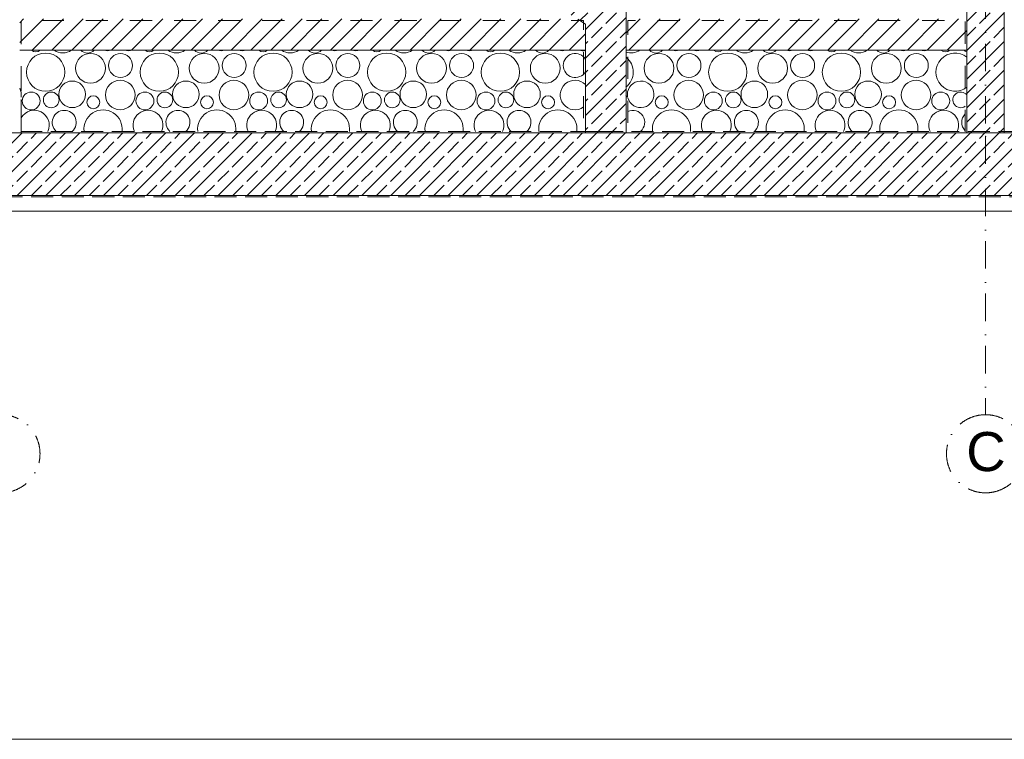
# Model space of a CAD drawing. Header units: millimetres. Extents: x -101298 to -58298, y 45839 to 66839.
# Tile 17 of 124: x -86528 to -80228, y 45839 to 50444. Entities that reach past the tile are written whole.
import ezdxf

# ---------------------------------------------------------------- set-up
doc = ezdxf.new("R2010")
doc.units = ezdxf.units.MM
doc.header["$MEASUREMENT"] = 0
for name, pattern in [('Krawędzie ukryte', [195.611112, 141.111112, -54.5]), ('Kropki i Kreski', [335.138881, 176.388884, -88.194442, 0, -70.555556]), ('Przerywana', [282.222223, 141.111112, -141.111112])]:
    doc.linetypes.add(name, pattern=pattern)
for name, color, linetype, lineweight in [('Nowe_Konstrukcja - Schody_Nr_pióra__3', 7, 'Continuous', 13), ('Nowe_Konstrukcja - Stropy_Nr_pióra__21', 7, 'Continuous', 20), ('Nowe_Konstrukcja - Stropy_Nr_pióra__3', 7, 'Continuous', 13), ('Nowe_Konstrukcja - Ściany zew_Nr_pióra__21', 7, 'Continuous', 20), ('Nowe_Konstrukcja - Ściany zew_Nr_pióra__3', 7, 'Continuous', 13), ('Nowe_Osie_Nr_pióra__3', 7, 'Continuous', 13), ('Nowe_Osie_Nr_pióra__4', 8, 'Continuous', 13), ('Nowe_zagospodarowanie_Nr_pióra__21', 7, 'Continuous', 20)]:
    doc.layers.add(name, color=color, linetype=linetype, lineweight=lineweight)
doc.layers.add('Nowe_Konstrukcja - Stropy_Nr_pióra__23', color=7, linetype='Continuous', lineweight=13, true_color=0x858585)
doc.layers.add('Nowe_Konstrukcja - Ściany zew_Nr_pióra__23', color=7, linetype='Continuous', lineweight=13, true_color=0x858585)
doc.styles.add('STYL_AUTOMATYCZNY_1', font='arial.ttf')
pattern_1 = [(45, (0, 0), (-91.92388, 91.92388), []), (45, (-45.96, 45.96), (-91.92388, 91.92388), [97.5, -32.5])]
pattern_2 = [(45, (0, 0), (-63.63961, 63.63961), [])]

# ---------------------------------------------------------------- blocks, each defined once
blk = doc.blocks.new('*X10')
at = {"layer": 'Nowe_Konstrukcja - Stropy_Nr_pióra__23', "color": 252, "linetype": 'Continuous', "lineweight": 13, "true_color": 0x858585}
for centre, radius in [((-86361.8, 50108.5), 122.4), ((-86074.6, 50133.4), 95.4), ((-85882.6, 50151.1), 76.7), ((-85634.4, 50108.5), 122.4), ((-85347.2, 50133.4), 95.4), ((-85155.2, 50151.1), 76.7), ((-84906.9, 50108.5), 122.4), ((-84619.8, 50133.4), 95.4), ((-84427.7, 50151.1), 76.7), ((-84179.5, 50108.5), 122.4), ((-83892.4, 50133.4), 95.4), ((-83700.3, 50151.1), 76.7), ((-83452.1, 50108.5), 122.4), ((-83165, 50133.4), 95.4), ((-86191.6, 49966.7), 85.1), ((-85884.6, 49962.4), 94.6), ((-85464.2, 49966.7), 85.1), ((-85157.2, 49962.4), 94.6), ((-84736.7, 49966.7), 85.1), ((-84429.8, 49962.4), 94.6), ((-84009.3, 49966.7), 85.1), ((-83702.4, 49962.4), 94.6), ((-83281.9, 49966.7), 85.1), ((-86454, 49924.1), 57.2), ((-86326.3, 49931.2), 50.1), ((-85726.6, 49924.1), 57.2), ((-85598.9, 49931.2), 50.1), ((-84999.1, 49924.1), 57.2), ((-84871.5, 49931.2), 50.1), ((-84271.7, 49924.1), 57.2), ((-84144.1, 49931.2), 50.1), ((-83544.3, 49924.1), 57.2), ((-83416.7, 49931.2), 50.1), ((-86056.8, 49915.8), 41.4), ((-85329.4, 49915.8), 41.4), ((-84602, 49915.8), 41.4), ((-83874.6, 49915.8), 41.4), ((-83147.2, 49915.8), 41.4)]:
    blk.add_circle(centre, radius, dxfattribs=at)
for centre, radius, start, end in [((-86424.2, 50279.8), 41.4, 227.39959, 312.60041), ((-86252, 50326.3), 94.6, 234.41279, 305.58721), ((-86094, 50288.1), 57.2, 222.63881, 317.36119), ((-85966.3, 50295.2), 50.1, 246.0284, 293.9716), ((-85831.6, 50330.7), 85.1, 252.76494, 287.23506), ((-85696.8, 50279.8), 41.4, 227.39959, 312.60041), ((-85524.6, 50326.3), 94.6, 234.41279, 305.58721), ((-85366.6, 50288.1), 57.2, 222.63881, 317.36119), ((-85238.9, 50295.2), 50.1, 246.0284, 293.9716), ((-85104.2, 50330.7), 85.1, 252.76494, 287.23506), ((-84969.4, 50279.8), 41.4, 227.39959, 312.60041), ((-84797.2, 50326.3), 94.6, 234.41279, 305.58721), ((-84639.1, 50288.1), 57.2, 222.63881, 317.36119), ((-84511.5, 50295.2), 50.1, 246.0284, 293.9716), ((-84376.7, 50330.7), 85.1, 252.76494, 287.23506), ((-84242, 50279.8), 41.4, 227.39959, 312.60041), ((-84069.8, 50326.3), 94.6, 234.41279, 305.58721), ((-83911.7, 50288.1), 57.2, 222.63881, 317.36119), ((-83784.1, 50295.2), 50.1, 246.0284, 293.9716), ((-83649.3, 50330.7), 85.1, 252.76494, 287.23506), ((-83514.6, 50279.8), 41.4, 227.39959, 312.60041), ((-83342.4, 50326.3), 94.6, 234.41279, 305.58721), ((-83184.3, 50288.1), 57.2, 222.63881, 317.36119), ((-83056.7, 50295.2), 50.1, 246.0284, 293.9716), ((-82972.9, 50151.1), 76.7, 30.21124, 329.06432), ((-82921.9, 50330.7), 85.1, 252.76494, 280.59404), ((-82975, 49962.4), 94.6, 44.64938, 305.74929), ((-86612, 49962.4), 94.6, 352.13108, 27.08457), ((-86434.6, 49769.5), 95.4, 335.38073, 150.62336), ((-86242.6, 49787.1), 76.7, 311.57783, 228.42217), ((-85994.4, 49744.5), 122.4, 353.04126, 186.95874), ((-85707.2, 49769.5), 95.4, 335.38073, 204.61927), ((-85515.2, 49787.1), 76.7, 311.57783, 228.42217), ((-85266.9, 49744.5), 122.4, 353.04126, 186.95874), ((-84979.8, 49769.5), 95.4, 335.38073, 204.61927), ((-84787.7, 49787.1), 76.7, 311.57783, 228.42217), ((-84539.5, 49744.5), 122.4, 353.04126, 186.95874), ((-84252.4, 49769.5), 95.4, 335.38073, 204.61927), ((-84060.3, 49787.1), 76.7, 311.57783, 228.42217), ((-83812.1, 49744.5), 122.4, 353.04126, 186.95874), ((-83525, 49769.5), 95.4, 335.38073, 204.61927), ((-83332.9, 49787.1), 76.7, 311.57783, 228.42217), ((-83084.7, 49744.5), 122.4, 353.04126, 186.95874)]:
    blk.add_arc(centre, radius, start, end, dxfattribs=at)
blk = doc.blocks.new('Wypełnienie_5_1', base_point=(0, 0))
at = {"layer": 'Nowe_Konstrukcja - Stropy_Nr_pióra__23', "color": 252, "linetype": 'Continuous', "lineweight": 13, "true_color": 0x858585}
blk.add_blockref('*X10', (0, 0), dxfattribs=at)
blk = doc.blocks.new('*X12')
at = {"layer": 'Nowe_Konstrukcja - Stropy_Nr_pióra__23', "color": 252, "linetype": 'Continuous', "lineweight": 13, "true_color": 0x858585}
for centre, radius in [((-82437.6, 50133.4), 95.4), ((-82245.5, 50151.1), 76.7), ((-81997.3, 50108.5), 122.4), ((-81710.2, 50133.4), 95.4), ((-81518.1, 50151.1), 76.7), ((-81269.9, 50108.5), 122.4), ((-80982.7, 50133.4), 95.4), ((-80790.7, 50151.1), 76.7), ((-82247.5, 49962.4), 94.6), ((-81827.1, 49966.7), 85.1), ((-81520.1, 49962.4), 94.6), ((-81099.7, 49966.7), 85.1), ((-80792.7, 49962.4), 94.6), ((-82089.5, 49924.1), 57.2), ((-81961.8, 49931.2), 50.1), ((-81362.1, 49924.1), 57.2), ((-81234.4, 49931.2), 50.1), ((-80634.6, 49924.1), 57.2), ((-82419.7, 49915.8), 41.4), ((-81692.3, 49915.8), 41.4), ((-80964.9, 49915.8), 41.4)]:
    blk.add_circle(centre, radius, dxfattribs=at)
for centre, radius, start, end in [((-82615, 50326.3), 94.6, 249.98669, 305.58721), ((-82456.9, 50288.1), 57.2, 222.6388, 317.3612), ((-82329.2, 50295.2), 50.1, 246.02838, 293.97162), ((-82194.5, 50330.7), 85.1, 252.76492, 287.23508), ((-82059.7, 50279.8), 41.4, 227.39958, 312.60042), ((-81887.5, 50326.3), 94.6, 234.41279, 305.58721), ((-81729.5, 50288.1), 57.2, 222.6388, 317.3612), ((-81601.8, 50295.2), 50.1, 246.02838, 293.97162), ((-81467.1, 50330.7), 85.1, 252.76492, 287.23508), ((-81332.3, 50279.8), 41.4, 227.39958, 312.60042), ((-81160.1, 50326.3), 94.6, 234.41279, 305.58721), ((-81002.1, 50288.1), 57.2, 222.6388, 317.3612), ((-80874.4, 50295.2), 50.1, 246.02838, 293.97162), ((-80739.7, 50330.7), 85.1, 252.76492, 287.23508), ((-80542.5, 50108.5), 122.4, 52.41953, 307.58047), ((-80604.9, 50279.8), 41.4, 227.39958, 312.60042), ((-80432.7, 50326.3), 94.6, 234.41279, 248.23779), ((-82724.7, 50108.5), 122.4, 308.33796, 50.93761), ((-82554.5, 49966.7), 85.1, 194.563, 191.72162), ((-82689.2, 49931.2), 50.1, 21.24386, 36.79569), ((-80507, 49931.2), 50.1, 38.57542, 305.61786), ((-82605.5, 49787.1), 76.7, 311.57783, 114.13055), ((-82357.3, 49744.5), 122.4, 353.04126, 186.95874), ((-82070.2, 49769.5), 95.4, 335.38073, 204.61927), ((-81878.1, 49787.1), 76.7, 311.57783, 228.42217), ((-81629.9, 49744.5), 122.4, 353.04126, 186.95874), ((-81342.7, 49769.5), 95.4, 335.38073, 204.61927), ((-81150.7, 49787.1), 76.7, 311.57783, 228.42217), ((-80902.5, 49744.5), 122.4, 353.04126, 186.95874), ((-80615.3, 49769.5), 95.4, 335.38073, 204.61927), ((-80423.3, 49787.1), 76.7, 135.3081, 224.6919)]:
    blk.add_arc(centre, radius, start, end, dxfattribs=at)
blk = doc.blocks.new('Wypełnienie_6_1', base_point=(0, 0))
at = {"layer": 'Nowe_Konstrukcja - Stropy_Nr_pióra__23', "color": 252, "linetype": 'Continuous', "lineweight": 13, "true_color": 0x858585}
blk.add_blockref('*X12', (0, 0), dxfattribs=at)

msp = doc.modelspace()

# ---------------------------------------------------------------- hatches: boundary and pattern name
at = {"layer": 'Nowe_Konstrukcja - Stropy_Nr_pióra__23', "linetype": 'Continuous', "lineweight": 13, "true_color": 0x858585}
h = msp.add_hatch(dxfattribs=at)
h.set_pattern_fill('Beton_zbrojony_0001', color=252, style=0, pattern_type=2)
h.set_pattern_definition(pattern_1)
h.paths.add_polyline_path([(-80227.8, 53349.4), (-80467.8, 53349.4), (-80467.8, 49719.7), (-80227.8, 49719.7)])
h = msp.add_hatch(dxfattribs=at)
h.set_pattern_fill('Beton_zbrojony_0001', color=252, style=0, pattern_type=2)
h.set_pattern_definition(pattern_1)
h.paths.add_polyline_path([(-86767.8, 51887.2), (-86767.8, 51687.2), (-86527.8, 51687.2), (-84973.8, 51687.2), (-84822.3, 51594), (-84637.3, 51480.2), (-84511.2, 51402.6), (-84357.3, 51307.9), (-84231.2, 51230.4), (-84077.3, 51135.7), (-83951.2, 51058.2), (-83797.3, 50963.5), (-83671.2, 50885.9), (-83517.3, 50791.3), (-83391.2, 50713.7), (-83237.3, 50619), (-83111.2, 50541.5), (-82957.3, 50446.8), (-82907.3, 50416.1), (-82907.3, 50249.4), (-82907.3, 49719.6), (-82647.3, 49719.6), (-82647.3, 50568.4), (-82647.3, 50569.4), (-82677.3, 50569.4), (-82677.3, 50681.6), (-82957.3, 50681.6), (-82957.3, 50853.8), (-83237.3, 50853.8), (-83237.3, 51026.1), (-83517.3, 51026.1), (-83517.3, 51198.3), (-83797.3, 51198.3), (-83797.3, 51370.5), (-84077.3, 51370.5), (-84077.3, 51542.7), (-84357.3, 51542.7), (-84357.3, 51715), (-84637.3, 51715), (-84637.3, 51775), (-84637.3, 51887.2)])
at = {"layer": 'Nowe_Konstrukcja - Ściany zew_Nr_pióra__23', "linetype": 'Continuous', "lineweight": 13, "true_color": 0x858585}
h = msp.add_hatch(dxfattribs=at)
h.set_pattern_fill('Bloczki_ceramiczne_0001', color=252, style=0, pattern_type=2)
h.set_pattern_definition(pattern_2)
h.paths.add_polyline_path([(-86527.8, 50449.4), (-86527.8, 50249.4), (-82907.3, 50249.4), (-82907.3, 50416.1), (-82919.7, 50423.7), (-82919.7, 50439.4), (-82945.2, 50439.4), (-82957.3, 50446.8), (-82961.5, 50449.4)])
h = msp.add_hatch(dxfattribs=at)
h.set_pattern_fill('Bloczki_ceramiczne_0001', color=252, style=0, pattern_type=2)
h.set_pattern_definition(pattern_2)
h.paths.add_polyline_path([(-80467.8, 50449.4), (-82647.3, 50449.4), (-82647.3, 50249.4), (-80467.8, 50249.4)])
h = msp.add_hatch(dxfattribs=at)
h.set_pattern_fill('Beton_zbrojony_0001', color=252, style=0, pattern_type=2)
h.set_pattern_definition(pattern_1)
h.paths.add_polyline_path([(-86647.8, 49319.7), (-86647.8, 49719.7), (-79797.8, 49719.7), (-79797.8, 49319.7), (-86527.8, 49319.7)])

# ---------------------------------------------------------------- linework, layer by layer
at = {"layer": 'Nowe_Konstrukcja - Schody_Nr_pióra__3', "color": 7, "linetype": 'Continuous', "lineweight": 13}
for p, q in [((-82647.3, 50249.4), (-82647.3, 50572.1)), ((-82647.3, 50269.4), (-82647.3, 50568.4)), ((-82907.3, 50249.4), (-82907.3, 50416.1))]:
    msp.add_line(p, q, dxfattribs=at)
at = {"layer": 'Nowe_Konstrukcja - Stropy_Nr_pióra__21', "color": 7, "linetype": 'Continuous', "lineweight": 20, "flags": 128}
msp.add_lwpolyline([(-80227.8, 53349.4), (-80467.8, 53349.4), (-80467.8, 49719.7), (-80227.8, 49719.7)], close=True, dxfattribs=at)
msp.add_lwpolyline([(-82957.3, 50446.8), (-82907.3, 50416.1), (-82907.3, 50249.4), (-82907.3, 49719.6), (-82647.3, 49719.6), (-82647.3, 50568.4)], dxfattribs=at)
at = {"layer": 'Nowe_Konstrukcja - Stropy_Nr_pióra__3', "color": 7, "linetype": 'Continuous', "lineweight": 13}
for p, q in [((-86527.8, 50249.4), (-82907.3, 50249.4)), ((-82647.3, 50249.4), (-80467.8, 50249.4))]:
    msp.add_line(p, q, dxfattribs=at)
at = {"layer": 'Nowe_Konstrukcja - Ściany zew_Nr_pióra__21', "color": 7, "linetype": 'Przerywana', "lineweight": 20, "flags": 128}
msp.add_lwpolyline([(-86517.8, 49723.9), (-86517.8, 50439.4), (-82919.7, 50439.4), (-82919.7, 49728.7), (-82636.9, 49728.7), (-82636.9, 50439.4), (-80477.8, 50439.4), (-80477.8, 49719.7)], dxfattribs=at)
at = {"layer": 'Nowe_Konstrukcja - Ściany zew_Nr_pióra__21', "color": 7, "linetype": 'Krawędzie ukryte', "lineweight": 20, "flags": 128}
msp.add_lwpolyline([(-86777.8, 50080.7), (-86777.8, 49729.7), (-87208.7, 49729.7), (-87208.7, 49309.7), (-79782.9, 49309.7), (-79782.9, 49729.7), (-86517.8, 49729.7), (-86517.8, 50080.7)], dxfattribs=at)
at = {"layer": 'Nowe_Konstrukcja - Ściany zew_Nr_pióra__21', "color": 7, "linetype": 'Continuous', "lineweight": 20, "flags": 128}
for points in [[(-86527.8, 49719.7), (-86767.8, 49719.7), (-87197.8, 49719.7), (-87197.8, 49319.7), (-86767.8, 49319.7), (-86527.8, 49319.7), (-79797.8, 49319.7), (-79797.8, 49719.7), (-86997.8, 49719.7)], [(-85870.7, 49719.7), (-85630.7, 49719.7), (-79797.8, 49719.7), (-79797.8, 49319.7), (-85630.7, 49319.7), (-85870.7, 49319.7), (-87197.8, 49319.7), (-87197.8, 49719.7), (-85400.7, 49719.7)], [(-79797.8, 49319.7), (-79697.8, 49219.7), (-87297.8, 49219.7), (-87197.8, 49319.7)]]:
    msp.add_lwpolyline(points, dxfattribs=at)
at = {"layer": 'Nowe_Konstrukcja - Ściany zew_Nr_pióra__3', "color": 7, "linetype": 'Continuous', "lineweight": 13}
msp.add_line((-80467.8, 49719.7), (-80467.8, 53349.4), dxfattribs=at)
at = {"layer": 'Nowe_Konstrukcja - Ściany zew_Nr_pióra__3', "color": 7, "linetype": 'Przerywana', "lineweight": 13, "flags": 128}
msp.add_lwpolyline([(-95997.8, 49719.7), (-69897.8, 49719.7), (-69897.8, 49319.7), (-95997.8, 49319.7)], close=True, dxfattribs=at)
msp.add_lwpolyline([(-96185, 49219.7), (-70022.8, 49219.7)], dxfattribs=at)
at = {"layer": 'Nowe_Osie_Nr_pióra__3', "color": 7, "linetype": 'Kropki i Kreski', "lineweight": 13}
for p, q in [((-80347.8, 65376.6), (-80347.8, 49698)), ((-80347.8, 49698), (-80347.8, 47916.4))]:
    msp.add_line(p, q, dxfattribs=at)
msp.add_point((-80347.8, 49698), dxfattribs=at)
msp.add_point((-80347.8, 49698), dxfattribs=at)
at = {"layer": 'Nowe_Osie_Nr_pióra__4', "color": 8, "linetype": 'Kropki i Kreski', "lineweight": 13}
for centre, start, end in [((-86647.8, 47666.4), 270, 90), ((-80347.8, 47666.4), 90, 270), ((-80347.8, 47666.4), 270, 90)]:
    msp.add_arc(centre, 250, start, end, dxfattribs=at)
msp.add_point((-80347.8, 49698), dxfattribs=at)
msp.add_point((-80347.8, 49698), dxfattribs=at)
at = {"layer": 'Nowe_zagospodarowanie_Nr_pióra__21', "color": 7, "linetype": 'Continuous', "lineweight": 20, "flags": 128}
msp.add_lwpolyline([(-101298.3, 66838.9), (-101298.3, 45838.9), (-58298.3, 45838.9), (-58298.3, 66838.9)], close=True, dxfattribs=at)

# ---------------------------------------------------------------- block references
at = {"layer": 'Nowe_Konstrukcja - Stropy_Nr_pióra__23', "color": 252, "linetype": 'Continuous', "lineweight": 13, "true_color": 0x858585}
for name in ['Wypełnienie_5_1', 'Wypełnienie_6_1']:
    msp.add_blockref(name, (0, 0), dxfattribs=at)

# ---------------------------------------------------------------- texts
at = {"layer": 'Nowe_Osie_Nr_pióra__4', "color": 8, "linetype": 'Continuous', "lineweight": 13, "insert": (-80471.2, 47678.6), "char_height": 250, "attachment_point": 4, "style": 'STYL_AUTOMATYCZNY_1'}
msp.add_mtext('\\A1;{\\pql;\\fArial|b0|i0|c238|p0;\\W1.000000;C}', dxfattribs=at)

doc.saveas('drawing.dxf')
